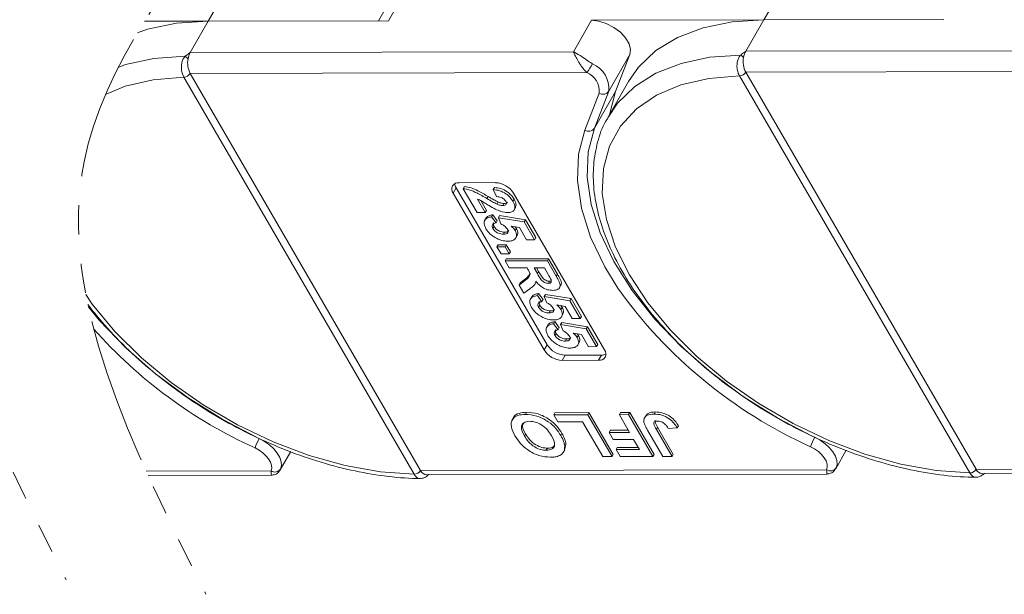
# Model space of a CAD drawing. Header units: millimetres. Extents: x 2517 to 3439, y -761 to -109.
# Tile 44 of 49: x 3216 to 3270, y -302 to -271. Entities that reach past the tile are written whole.
import ezdxf

# ---------------------------------------------------------------- set-up
doc = ezdxf.new("R2010")
doc.units = ezdxf.units.MM
doc.linetypes.add('PHANTOM2', pattern=[31.75, 15.875, -3.175, 3.175, -3.175, 3.175, -3.175])

msp = doc.modelspace()

# ---------------------------------------------------------------- linework, layer by layer
at = {"color": 7, "linetype": 'Continuous', "lineweight": 15}
for p, q in [((3256.562, -271.392), (3257.701, -269.41)), ((3226.516, -271.459), (3227.655, -269.477)), ((3236.669, -269.788), (3235.721, -271.438)), ((3236.262, -271.437), (3237.401, -269.455)), ((3223.069, -271.466), (3226.516, -271.459)), ((3225.54, -273.158), (3226.516, -271.459)), ((3236.262, -271.437), (3226.516, -271.459)), ((3247.243, -271.413), (3246.266, -273.112)), ((3247.243, -271.413), (3256.562, -271.392)), ((3255.586, -273.091), (3256.562, -271.392)), ((3266.308, -271.371), (3256.562, -271.392)), ((3246.266, -273.112), (3225.54, -273.158)), ((3276.313, -273.045), (3255.586, -273.091)), ((3248.182, -275.249), (3249.321, -273.267)), ((3248.541, -275.27), (3249.321, -273.267)), ((3255.588, -274.223), (3277.045, -274.175)), ((3255.589, -274.224), (3255.588, -274.223)), ((3268.045, -295.691), (3255.589, -274.224)), ((3225.199, -274.487), (3225.201, -274.49)), ((3225.201, -274.49), (3237.657, -295.956)), ((3225.542, -274.289), (3246.999, -274.242)), ((3225.543, -274.291), (3225.542, -274.289)), ((3237.999, -295.758), (3225.543, -274.291)), ((3249.246, -274.722), (3248.156, -276.619)), ((3255.245, -274.42), (3255.247, -274.423)), ((3255.247, -274.423), (3267.703, -295.89)), ((3247.403, -277.252), (3248.182, -275.249)), ((3248.541, -275.27), (3247.403, -277.252)), ((3248.21, -276.524), (3248.541, -275.27)), ((3247.663, -275.351), (3246.884, -277.354)), ((3239.926, -280.48), (3239.763, -280.764)), ((3244.844, -288.956), (3239.926, -280.48)), ((3240.089, -280.197), (3242.048, -280.193)), ((3240.309, -280.52), (3240.374, -280.407)), ((3241.059, -281.813), (3240.309, -280.52)), ((3241.935, -280.567), (3242, -280.454)), ((3242.112, -280.948), (3241.935, -280.567)), ((3244.681, -289.239), (3239.763, -280.764)), ((3241.072, -281.077), (3241.499, -281.812)), ((3241.591, -281.053), (3241.656, -280.94)), ((3242.993, -281.201), (3243.058, -281.088)), ((3243.029, -280.756), (3247.947, -289.231)), ((3241.254, -281.165), (3241.564, -281.699)), ((3242.136, -281.355), (3242.201, -281.241)), ((3242.443, -281.429), (3242.509, -281.316)), ((3243.058, -281.674), (3243.139, -281.532)), ((3241.499, -281.812), (3241.059, -281.813)), ((3241.547, -282.103), (3241.466, -282.245)), ((3241.499, -281.812), (3241.564, -281.699)), ((3241.845, -282.04), (3241.91, -281.927)), ((3241.845, -282.04), (3242.086, -282.369)), ((3241.91, -281.927), (3242.151, -282.256)), ((3242.213, -282.09), (3242.278, -281.977)), ((3242.351, -282.422), (3242.213, -282.09)), ((3242.213, -282.09), (3243.61, -282.315)), ((3242.278, -281.977), (3243.675, -282.202)), ((3243.61, -282.315), (3243.675, -282.202)), ((3243.675, -282.202), (3244.234, -283.165)), ((3241.909, -282.672), (3241.975, -282.559)), ((3242.086, -282.369), (3242.151, -282.256)), ((3243.347, -282.621), (3242.894, -282.545)), ((3243.118, -282.582), (3243.187, -282.675)), ((3243.122, -282.788), (3243.187, -282.675)), ((3243.729, -283.28), (3243.347, -282.621)), ((3243.61, -282.315), (3244.169, -283.279)), ((3242.48, -282.978), (3242.545, -282.865)), ((3243.151, -283.19), (3243.232, -283.048)), ((3244.169, -283.279), (3243.729, -283.28)), ((3244.169, -283.279), (3244.234, -283.165)), ((3242.133, -283.664), (3242.198, -283.551)), ((3242.133, -283.664), (3242.573, -283.663)), ((3242.354, -284.044), (3242.133, -283.664)), ((3242.198, -283.551), (3242.638, -283.55)), ((3242.573, -283.663), (3242.638, -283.55)), ((3242.573, -283.663), (3242.793, -284.043)), ((3242.638, -283.55), (3242.858, -283.93)), ((3242.793, -284.043), (3242.354, -284.044)), ((3242.574, -284.425), (3242.639, -284.311)), ((3242.639, -284.311), (3244.925, -284.306)), ((3242.793, -284.043), (3242.858, -283.93)), ((3244.86, -284.419), (3244.925, -284.306)), ((3244.925, -284.306), (3245.407, -285.136)), ((3242.574, -284.425), (3244.86, -284.419)), ((3242.795, -284.805), (3242.574, -284.425)), ((3243.762, -284.803), (3242.795, -284.805)), ((3243.811, -284.888), (3243.762, -284.803)), ((3244.7, -284.801), (3244.143, -284.802)), ((3244.143, -284.802), (3244.321, -285.108)), ((3244.274, -284.802), (3244.386, -284.995)), ((3244.888, -285.124), (3244.7, -284.801)), ((3244.86, -284.419), (3245.342, -285.249)), ((3243.396, -285.616), (3243.752, -285.334)), ((3243.687, -285.447), (3243.752, -285.334)), ((3243.752, -285.334), (3243.945, -285.107)), ((3244.321, -285.108), (3244.386, -284.995)), ((3245.342, -285.249), (3245.407, -285.136)), ((3243.331, -285.729), (3243.687, -285.447)), ((3243.331, -285.729), (3243.396, -285.616)), ((3243.589, -286.174), (3243.331, -285.729)), ((3243.903, -285.933), (3243.589, -286.174)), ((3244.176, -285.696), (3244.258, -285.554)), ((3244.913, -285.638), (3244.978, -285.525)), ((3244.978, -285.525), (3245.036, -285.515)), ((3245.511, -285.879), (3245.593, -285.737)), ((3244.018, -286.362), (3243.937, -286.504)), ((3244.317, -286.299), (3244.382, -286.186)), ((3244.317, -286.299), (3244.557, -286.629)), ((3244.382, -286.186), (3244.623, -286.515)), ((3244.684, -286.349), (3244.749, -286.236)), ((3244.823, -286.681), (3244.684, -286.349)), ((3244.684, -286.349), (3246.081, -286.575)), ((3244.749, -286.236), (3246.147, -286.461)), ((3246.081, -286.575), (3246.147, -286.461)), ((3246.147, -286.461), (3246.706, -287.425)), ((3244.381, -286.931), (3244.446, -286.818)), ((3244.557, -286.629), (3244.623, -286.515)), ((3245.819, -286.881), (3245.366, -286.804)), ((3245.589, -286.842), (3245.658, -286.934)), ((3245.593, -287.048), (3245.658, -286.934)), ((3246.201, -287.539), (3245.819, -286.881)), ((3246.081, -286.575), (3246.64, -287.538)), ((3244.951, -287.237), (3245.016, -287.124)), ((3245.623, -287.449), (3245.704, -287.307)), ((3246.64, -287.538), (3246.201, -287.539)), ((3246.64, -287.538), (3246.706, -287.425)), ((3244.901, -287.883), (3244.82, -288.025)), ((3245.199, -287.82), (3245.265, -287.707)), ((3245.199, -287.82), (3245.44, -288.15)), ((3245.265, -287.707), (3245.505, -288.037)), ((3245.44, -288.15), (3245.505, -288.037)), ((3245.567, -287.87), (3245.632, -287.757)), ((3245.705, -288.202), (3245.567, -287.87)), ((3245.567, -287.87), (3246.964, -288.096)), ((3245.632, -287.757), (3247.029, -287.982)), ((3246.964, -288.096), (3247.029, -287.982)), ((3247.029, -287.982), (3247.588, -288.946)), ((3245.264, -288.452), (3245.329, -288.339)), ((3246.701, -288.402), (3246.248, -288.325)), ((3246.472, -288.363), (3246.541, -288.456)), ((3246.476, -288.569), (3246.541, -288.456)), ((3247.083, -289.06), (3246.701, -288.402)), ((3246.964, -288.096), (3247.523, -289.059)), ((3244.844, -288.956), (3244.681, -289.239)), ((3245.834, -288.758), (3245.899, -288.645)), ((3246.505, -288.97), (3246.587, -288.828)), ((3247.523, -289.059), (3247.083, -289.06)), ((3247.523, -289.059), (3247.588, -288.946)), ((3245.825, -289.519), (3245.662, -289.802)), ((3247.784, -289.515), (3245.825, -289.519)), ((3247.784, -289.515), (3247.621, -289.798)), ((3247.621, -289.798), (3245.662, -289.802)), ((3243.673, -292.719), (3243.738, -292.606)), ((3245.201, -292.745), (3245.266, -292.632)), ((3245.201, -292.745), (3247.043, -292.741)), ((3245.42, -293.122), (3245.201, -292.745)), ((3245.266, -292.632), (3247.109, -292.628)), ((3247.043, -292.741), (3247.109, -292.628)), ((3247.043, -292.741), (3248.355, -295.001)), ((3247.109, -292.628), (3248.42, -294.888)), ((3248.752, -292.737), (3248.817, -292.624)), ((3248.752, -292.737), (3249.254, -292.736)), ((3249.307, -293.693), (3248.752, -292.737)), ((3248.817, -292.624), (3249.319, -292.623)), ((3249.254, -292.736), (3249.319, -292.623)), ((3249.254, -292.736), (3250.566, -294.996)), ((3249.319, -292.623), (3250.631, -294.883)), ((3250.186, -292.777), (3250.105, -292.918)), ((3250.641, -292.704), (3250.706, -292.591)), ((3243.037, -292.88), (3242.955, -293.021)), ((3246.76, -293.119), (3245.42, -293.122)), ((3247.852, -295.002), (3246.76, -293.119)), ((3251.885, -293.456), (3251.95, -293.342)), ((3243.617, -293.888), (3243.682, -293.775)), ((3245.581, -293.862), (3245.646, -293.749)), ((3248.201, -293.696), (3248.266, -293.583)), ((3248.201, -293.696), (3249.307, -293.693)), ((3248.42, -294.073), (3248.201, -293.696)), ((3248.266, -293.583), (3249.241, -293.58)), ((3251.102, -294.995), (3250.275, -293.57)), ((3250.755, -293.531), (3250.82, -293.418)), ((3250.755, -293.531), (3251.604, -294.994)), ((3250.82, -293.418), (3251.669, -294.881)), ((3251.885, -293.456), (3251.4, -293.486)), ((3245.863, -294.324), (3245.791, -294.65)), ((3245.798, -294.437), (3245.863, -294.324)), ((3249.525, -294.07), (3248.42, -294.073)), ((3249.845, -294.621), (3249.525, -294.07)), ((3230.408, -295.722), (3230.978, -294.73)), ((3244.801, -294.661), (3244.866, -294.548)), ((3245.719, -294.778), (3245.801, -294.637)), ((3248.355, -295.001), (3248.42, -294.888)), ((3248.572, -294.623), (3248.637, -294.51)), ((3248.572, -294.623), (3249.845, -294.621)), ((3248.79, -295), (3248.572, -294.623)), ((3248.637, -294.51), (3249.779, -294.508)), ((3250.566, -294.996), (3250.631, -294.883)), ((3251.604, -294.994), (3251.102, -294.995)), ((3251.604, -294.994), (3251.669, -294.881)), ((3260.454, -295.656), (3261.024, -294.664)), ((3248.355, -295.001), (3247.852, -295.002)), ((3250.566, -294.996), (3248.79, -295)), ((3229.913, -295.777), (3223.165, -295.792)), ((3223.271, -296.026), (3229.932, -296.012)), ((3237.657, -295.956), (3237.658, -295.959)), ((3238, -295.759), (3237.999, -295.758)), ((3259.959, -295.711), (3238, -295.759)), ((3238.327, -295.993), (3259.978, -295.945)), ((3267.703, -295.89), (3267.704, -295.893)), ((3268.046, -295.693), (3268.045, -295.691)), ((3290.005, -295.644), (3268.046, -295.693)), ((3268.374, -295.927), (3290.024, -295.879))]:
    msp.add_line(p, q, dxfattribs=at)
at = {"color": 7, "linetype": 'Continuous', "lineweight": 15, "flags": 128}
for points in [[(3226.516, -271.459), (3224.798, -271.568), (3223.235, -271.886), (3222.688, -272.092)], [(3249.321, -273.267), (3249.358, -272.995), (3249.279, -272.687), (3249.09, -272.368), (3248.805, -272.063), (3248.448, -271.796), (3248.047, -271.588), (3247.634, -271.457), (3247.243, -271.413)], [(3256.562, -271.392), (3254.844, -271.501), (3253.281, -271.819), (3251.9, -272.339), (3250.729, -273.052), (3249.788, -273.945), (3249.246, -274.722)], [(3225.273, -273.357), (3223.579, -273.483), (3222.04, -273.813), (3221.649, -273.966)], [(3255.319, -273.291), (3253.625, -273.416), (3252.086, -273.747), (3250.729, -274.276), (3249.58, -274.995), (3248.659, -275.89), (3248.12, -276.682)], [(3220.961, -275.429), (3222.032, -274.977), (3223.536, -274.628), (3225.201, -274.49)], [(3267.703, -295.89), (3265.882, -295.759), (3263.978, -295.418), (3262.028, -294.872), (3260.072, -294.133), (3258.149, -293.216), (3256.296, -292.139), (3254.551, -290.922), (3252.948, -289.591), (3251.519, -288.172), (3250.293, -286.693), (3249.293, -285.183), (3248.54, -283.673), (3248.049, -282.192), (3247.83, -280.771), (3247.886, -279.436), (3248.217, -278.215), (3248.816, -277.132), (3249.672, -276.209), (3250.766, -275.463), (3252.078, -274.911), (3253.582, -274.562), (3255.247, -274.423)], [(3246.884, -277.354), (3246.543, -278.654), (3246.481, -280.069), (3246.7, -281.574), (3247.196, -283.141), (3247.96, -284.741), (3248.671, -285.901)], [(3259.178, -293.89), (3257.356, -292.938), (3255.474, -291.767), (3253.711, -290.465), (3252.1, -289.057), (3250.669, -287.569), (3249.446, -286.028), (3248.453, -284.463), (3247.707, -282.901), (3247.223, -281.371), (3247.009, -279.902), (3247.069, -278.521), (3247.403, -277.252)], [(3237.657, -295.956), (3235.836, -295.826), (3233.931, -295.484), (3231.982, -294.939), (3230.026, -294.2), (3228.103, -293.283), (3226.25, -292.205), (3224.505, -290.989), (3222.902, -289.658), (3221.473, -288.239), (3220.246, -286.76), (3219.897, -286.231)], [(3229.132, -293.956), (3227.31, -293.005), (3225.428, -291.833), (3223.665, -290.532), (3222.053, -289.124), (3220.623, -287.636), (3220.031, -286.889)], [(3229.276, -294.025), (3229.567, -294.183), (3229.834, -294.374), (3230.065, -294.588), (3230.253, -294.816), (3230.387, -295.05), (3230.463, -295.279), (3230.476, -295.492), (3230.428, -295.682)], [(3259.323, -293.958), (3259.613, -294.117), (3259.88, -294.307), (3260.112, -294.521), (3260.299, -294.75), (3260.433, -294.984), (3260.509, -295.212), (3260.523, -295.426), (3260.474, -295.615)], [(3229.049, -294.535), (3229.267, -294.653), (3229.467, -294.796), (3229.641, -294.957), (3229.781, -295.128), (3229.882, -295.303), (3229.938, -295.475), (3229.949, -295.635), (3229.913, -295.777)], [(3259.095, -294.468), (3259.313, -294.587), (3259.513, -294.73), (3259.687, -294.89), (3259.827, -295.062), (3259.928, -295.237), (3259.985, -295.408), (3259.995, -295.569), (3259.959, -295.711)]]:
    msp.add_lwpolyline(points, dxfattribs=at)
at = {"color": 7, "linetype": 'Continuous', "lineweight": 15}
for centre, radius, start, end in [((3226.439, -273.654), 1.027, 151.137, 171.0902), ((3256.485, -273.587), 1.027, 151.137, 171.0902), ((3224.841, -273.987), 0.763, 40.1491, 55.5658), ((3226.637, -273.721), 1.233, 169.4134, 207.4295), ((3254.887, -273.92), 0.763, 40.1491, 55.5658), ((3256.683, -273.655), 1.233, 169.4134, 207.4295), ((3241.253, -270.299), 6.969, 325.5444, 330.1305), ((3246.733, -275.111), 1.455, 354.5664, 67.2376), ((3255.225, -273.989), 0.432, 272.6947, 327.2216), ((3255.226, -273.993), 0.43, 272.7339, 327.5146), ((3225.179, -274.055), 0.432, 272.6947, 327.2216), ((3225.18, -274.06), 0.43, 272.7339, 327.5146), ((3246.577, -275.248), 1.091, 354.5664, 67.2376), ((3247.867, -275.018), 0.391, 238.5972, 323.7029), ((3247.088, -277.021), 0.391, 238.5972, 323.7029), ((3240.033, -280.542), 0.349, 80.921, 219.3383), ((3240.357, -280.209), 0.51, 184.4162, 212.2288), ((3241.995, -281.421), 1.229, 32.7297, 87.5188), ((3269.802, -270.815), 25.964, 215.5235, 245.6452), ((3239.756, -270.882), 25.964, 221.5304, 245.6452), ((3245.878, -288.291), 1.229, 212.7297, 267.5188), ((3245.715, -288.574), 1.229, 212.7297, 267.5188), ((3247.677, -289.453), 0.349, 260.921, 39.3383), ((3247.802, -289.005), 0.51, 268.0228, 295.8286), ((3231.662, -295.396), 2.751, 150.1208, 161.7639), ((3261.708, -295.329), 2.751, 150.1208, 161.7639), ((3230.12, -295.455), 0.383, 237.2666, 323.7036), ((3237.636, -295.527), 0.43, 272.7339, 327.5146), ((3237.638, -295.531), 0.429, 272.7662, 327.8058), ((3238.367, -295.592), 0.403, 204.5137, 264.4226), ((3260.166, -295.389), 0.383, 237.2666, 323.7036), ((3267.682, -295.46), 0.43, 272.7339, 327.5146), ((3267.684, -295.465), 0.429, 272.7662, 327.8058), ((3268.413, -295.526), 0.403, 204.5137, 264.4226)]:
    msp.add_arc(centre, radius, start, end, dxfattribs=at)
at = {"color": 3, "linetype": 'PHANTOM2', "lineweight": 9, "ltscale": 0.5}
for points in [[(3224.455, -229.015), (3229.032, -248.317), (3212.239, -278.289), (3218.828, -301.672)], [(3232.021, -229.791), (3236.598, -249.093), (3219.805, -279.066), (3226.394, -302.448)]]:
    msp.add_spline(points, degree=3, dxfattribs=at)
at = {"color": 7, "linetype": 'Continuous', "lineweight": 15}
for points, knots in [([(3225.54, -273.158), (3225.539, -273.159), (3225.463, -273.212), (3225.371, -273.276), (3225.288, -273.345), (3225.273, -273.357)], [0, 0, 0, 0, 0.012087, 0.82463, 1, 1, 1, 1]), ([(3246.266, -273.112), (3246.268, -273.113), (3246.274, -273.115), (3246.293, -273.125), (3246.317, -273.137), (3246.455, -273.209), (3246.691, -273.357), (3247.023, -273.593), (3247.221, -273.721), (3247.296, -273.77)], [0, 0, 0, 0, 0.005088, 0.020369, 0.070807, 0.089086, 0.500311, 0.809226, 1, 1, 1, 1]), ([(3246.999, -274.242), (3246.963, -274.207), (3246.889, -274.136), (3246.776, -274.002), (3246.662, -273.847), (3246.578, -273.716), (3246.478, -273.549), (3246.398, -273.398), (3246.332, -273.26), (3246.305, -273.2), (3246.291, -273.168), (3246.282, -273.149), (3246.276, -273.134), (3246.272, -273.124), (3246.269, -273.118), (3246.268, -273.115), (3246.267, -273.113), (3246.266, -273.112)], [0, 0, 0, 0, 0.101029, 0.204946, 0.337168, 0.474297, 0.5162, 0.743651, 0.85309, 0.914248, 0.93217, 0.960137, 0.976545, 0.986194, 0.994698, 0.995932, 1, 1, 1, 1]), ([(3255.586, -273.091), (3255.585, -273.092), (3255.509, -273.145), (3255.418, -273.209), (3255.334, -273.278), (3255.319, -273.291)], [0, 0, 0, 0, 0.012087, 0.82463, 1, 1, 1, 1]), ([(3225.273, -273.357), (3225.254, -273.379), (3225.195, -273.445), (3225.119, -273.592), (3225.065, -273.813), (3225.063, -274.068), (3225.11, -274.308), (3225.171, -274.431), (3225.199, -274.487)], [0, 0, 0, 0, 0.07361, 0.225281, 0.412719, 0.616054, 0.826783, 1, 1, 1, 1]), ([(3255.319, -273.291), (3255.3, -273.312), (3255.241, -273.378), (3255.165, -273.526), (3255.111, -273.746), (3255.109, -274.002), (3255.156, -274.241), (3255.218, -274.365), (3255.245, -274.42)], [0, 0, 0, 0, 0.07361, 0.225281, 0.412719, 0.616054, 0.826783, 1, 1, 1, 1]), ([(3248.131, -276.698), (3248.094, -276.753), (3247.83, -277.146), (3247.553, -277.997), (3247.322, -279.229), (3247.343, -280.55), (3247.59, -281.931), (3248.068, -283.358), (3248.77, -284.807), (3249.685, -286.253), (3250.796, -287.672), (3252.084, -289.04), (3253.527, -290.338), (3255.102, -291.545), (3256.784, -292.643), (3258.548, -293.616), (3260.365, -294.449), (3262.21, -295.127), (3264.053, -295.643), (3265.864, -295.98), (3267.185, -296.111), (3267.887, -296.118), (3268.026, -296.119)], [0, 0, 0, 0, 0.008583, 0.060908, 0.11324, 0.166069, 0.219655, 0.27393, 0.328643, 0.383549, 0.438467, 0.49333, 0.548126, 0.602866, 0.657573, 0.712269, 0.766979, 0.821722, 0.876527, 0.931418, 0.986418, 1, 1, 1, 1]), ([(3240.309, -280.52), (3240.428, -280.539), (3240.667, -280.575), (3241.11, -280.771), (3241.408, -280.946), (3241.591, -281.053)], [0, 0, 0, 0, 0.279551, 0.559332, 1, 1, 1, 1]), ([(3240.374, -280.407), (3240.493, -280.425), (3240.732, -280.462), (3241.175, -280.658), (3241.474, -280.833), (3241.656, -280.94)], [0, 0, 0, 0, 0.279551, 0.559332, 1, 1, 1, 1]), ([(3241.935, -280.567), (3242.047, -280.581), (3242.272, -280.607), (3242.609, -280.77), (3242.852, -280.987), (3242.946, -281.13), (3242.993, -281.201)], [0, 0, 0, 0, 0.280752, 0.55897, 0.779275, 1, 1, 1, 1]), ([(3242, -280.454), (3242.113, -280.467), (3242.337, -280.494), (3242.674, -280.657), (3242.917, -280.873), (3243.011, -281.016), (3243.058, -281.088)], [0, 0, 0, 0, 0.280752, 0.55897, 0.779275, 1, 1, 1, 1]), ([(3242.039, -281.619), (3241.928, -281.559), (3241.746, -281.46), (3241.501, -281.308), (3241.293, -281.178), (3241.146, -281.111), (3241.072, -281.077)], [0, 0, 0, 0, 0.339985, 0.560186, 0.78038, 1, 1, 1, 1]), ([(3241.591, -281.053), (3241.691, -281.112), (3241.87, -281.219), (3242.054, -281.313), (3242.136, -281.355)], [0, 0, 0, 0, 0.560235, 1, 1, 1, 1]), ([(3241.656, -280.94), (3241.756, -280.999), (3241.935, -281.106), (3242.119, -281.2), (3242.201, -281.241)], [0, 0, 0, 0, 0.560235, 1, 1, 1, 1]), ([(3242.607, -281.194), (3242.589, -281.167), (3242.553, -281.111), (3242.462, -281.037), (3242.306, -280.963), (3242.192, -280.954), (3242.112, -280.948)], [0, 0, 0, 0, 0.187236, 0.374084, 0.560696, 1, 1, 1, 1]), ([(3243.058, -281.088), (3243.104, -281.175), (3243.193, -281.345), (3243.149, -281.479), (3243.128, -281.545)], [0, 0, 0, 0, 0.511088, 1, 1, 1, 1]), ([(3242.723, -281.81), (3242.598, -281.797), (3242.374, -281.774), (3242.141, -281.666), (3242.039, -281.619)], [0, 0, 0, 0, 0.558458, 1, 1, 1, 1]), ([(3242.136, -281.355), (3242.195, -281.378), (3242.301, -281.419), (3242.4, -281.426), (3242.443, -281.429)], [0, 0, 0, 0, 0.5601166, 1, 1, 1, 1]), ([(3242.201, -281.241), (3242.26, -281.264), (3242.366, -281.306), (3242.465, -281.313), (3242.509, -281.316)], [0, 0, 0, 0, 0.560117, 1, 1, 1, 1]), ([(3242.443, -281.429), (3242.485, -281.427), (3242.569, -281.423), (3242.643, -281.367), (3242.652, -281.282), (3242.622, -281.223), (3242.607, -281.194)], [0, 0, 0, 0, 0.2806635, 0.5594614, 0.7793655, 1, 1, 1, 1]), ([(3242.509, -281.316), (3242.552, -281.315), (3242.634, -281.312), (3242.676, -281.268), (3242.695, -281.246)], [0, 0, 0, 0, 0.520649, 1, 1, 1, 1]), ([(3242.993, -281.201), (3243.036, -281.287), (3243.122, -281.458), (3243.089, -281.665), (3242.945, -281.79), (3242.797, -281.803), (3242.723, -281.81)], [0, 0, 0, 0, 0.280568, 0.55975, 0.779795, 1, 1, 1, 1]), ([(3241.538, -282.689), (3241.494, -282.598), (3241.406, -282.416), (3241.464, -282.204), (3241.625, -282.08), (3241.772, -282.053), (3241.845, -282.04)], [0, 0, 0, 0, 0.279948, 0.559031, 0.779331, 1, 1, 1, 1]), ([(3241.549, -282.122), (3241.551, -282.111), (3241.565, -282.041), (3241.697, -281.97), (3241.839, -281.941), (3241.91, -281.927)], [0, 0, 0, 0, 0.083502, 0.541367, 1, 1, 1, 1]), ([(3242.14, -283.219), (3241.996, -283.136), (3241.737, -282.988), (3241.599, -282.78), (3241.538, -282.689)], [0, 0, 0, 0, 0.558353, 1, 1, 1, 1]), ([(3242.086, -282.369), (3242.041, -282.378), (3241.95, -282.395), (3241.88, -282.472), (3241.862, -282.568), (3241.894, -282.637), (3241.909, -282.672)], [0, 0, 0, 0, 0.2803, 0.559961, 0.780042, 1, 1, 1, 1]), ([(3241.909, -282.672), (3241.944, -282.72), (3242.013, -282.817), (3242.182, -282.925), (3242.345, -282.972), (3242.435, -282.976), (3242.48, -282.978)], [0, 0, 0, 0, 0.279573, 0.558664, 0.778923, 1, 1, 1, 1]), ([(3241.961, -282.359), (3241.957, -282.362), (3241.932, -282.386), (3241.929, -282.457), (3241.959, -282.525), (3241.975, -282.559)], [0, 0, 0, 0, 0.083768, 0.542013, 1, 1, 1, 1]), ([(3241.975, -282.559), (3242.009, -282.607), (3242.078, -282.704), (3242.247, -282.812), (3242.41, -282.859), (3242.5, -282.863), (3242.545, -282.865)], [0, 0, 0, 0, 0.279573, 0.558664, 0.778923, 1, 1, 1, 1]), ([(3242.688, -282.698), (3242.667, -282.668), (3242.625, -282.607), (3242.509, -282.507), (3242.411, -282.454), (3242.351, -282.422)], [0, 0, 0, 0, 0.279963, 0.560065, 1, 1, 1, 1]), ([(3242.48, -282.978), (3242.531, -282.975), (3242.632, -282.971), (3242.725, -282.906), (3242.74, -282.805), (3242.705, -282.734), (3242.688, -282.698)], [0, 0, 0, 0, 0.280898, 0.55946, 0.779497, 1, 1, 1, 1]), ([(3242.894, -282.545), (3242.946, -282.587), (3243.038, -282.664), (3243.096, -282.75), (3243.122, -282.788)], [0, 0, 0, 0, 0.559888, 1, 1, 1, 1]), ([(3243.187, -282.675), (3243.229, -282.767), (3243.299, -282.916), (3243.232, -283.015), (3243.207, -283.053)], [0, 0, 0, 0, 0.621608, 1, 1, 1, 1]), ([(3242.71, -283.358), (3242.607, -283.351), (3242.423, -283.338), (3242.226, -283.255), (3242.14, -283.219)], [0, 0, 0, 0, 0.559534, 1, 1, 1, 1]), ([(3242.545, -282.865), (3242.597, -282.863), (3242.698, -282.86), (3242.75, -282.808), (3242.776, -282.783)], [0, 0, 0, 0, 0.518665, 1, 1, 1, 1]), ([(3243.122, -282.788), (3243.159, -282.878), (3243.235, -283.058), (3243.133, -283.245), (3242.947, -283.345), (3242.789, -283.354), (3242.71, -283.358)], [0, 0, 0, 0, 0.279007, 0.558619, 0.779074, 1, 1, 1, 1]), ([(3243.687, -285.447), (3243.784, -285.375), (3243.92, -285.276), (3243.906, -285.048), (3243.843, -284.941), (3243.811, -284.888)], [0, 0, 0, 0, 0.561022, 0.779295, 1, 1, 1, 1]), ([(3244.321, -285.108), (3244.381, -285.22), (3244.457, -285.36), (3244.602, -285.523), (3244.701, -285.591), (3244.813, -285.632), (3244.879, -285.636), (3244.913, -285.638)], [0, 0, 0, 0, 0.500962, 0.625785, 0.750436, 0.875032, 1, 1, 1, 1]), ([(3244.386, -284.995), (3244.446, -285.107), (3244.522, -285.247), (3244.667, -285.41), (3244.767, -285.477), (3244.878, -285.519), (3244.945, -285.523), (3244.978, -285.525)], [0, 0, 0, 0, 0.500962, 0.625785, 0.750436, 0.875032, 1, 1, 1, 1]), ([(3245.056, -285.426), (3245.026, -285.37), (3244.972, -285.269), (3244.913, -285.168), (3244.888, -285.124)], [0, 0, 0, 0, 0.559921, 1, 1, 1, 1]), ([(3245.342, -285.249), (3245.392, -285.339), (3245.493, -285.518), (3245.571, -285.747), (3245.515, -285.887), (3245.4, -285.991), (3245.252, -286.007), (3245.154, -286.018)], [0, 0, 0, 0, 0.251143, 0.500527, 0.625735, 0.75105, 1, 1, 1, 1]), ([(3245.407, -285.136), (3245.457, -285.226), (3245.556, -285.404), (3245.64, -285.629), (3245.594, -285.722), (3245.581, -285.749)], [0, 0, 0, 0, 0.417329, 0.831734, 1, 1, 1, 1]), ([(3244.237, -285.524), (3244.223, -285.584), (3244.199, -285.684), (3244.1, -285.785), (3244.005, -285.862), (3243.937, -285.91), (3243.903, -285.933)], [0, 0, 0, 0, 0.339579, 0.559591, 0.779787, 1, 1, 1, 1]), ([(3245.154, -286.018), (3245.062, -286.012), (3244.878, -285.999), (3244.595, -285.871), (3244.38, -285.699), (3244.285, -285.582), (3244.237, -285.524)], [0, 0, 0, 0, 0.2799536, 0.5589329, 0.7791735, 1, 1, 1, 1]), ([(3244.913, -285.638), (3244.949, -285.635), (3245.02, -285.63), (3245.091, -285.557), (3245.069, -285.476), (3245.056, -285.426)], [0, 0, 0, 0, 0.281129, 0.561183, 1, 1, 1, 1]), ([(3244.009, -286.948), (3243.965, -286.857), (3243.877, -286.675), (3243.935, -286.463), (3244.096, -286.339), (3244.243, -286.313), (3244.317, -286.299)], [0, 0, 0, 0, 0.279948, 0.559031, 0.779331, 1, 1, 1, 1]), ([(3244.02, -286.381), (3244.022, -286.37), (3244.036, -286.3), (3244.168, -286.229), (3244.311, -286.2), (3244.382, -286.186)], [0, 0, 0, 0, 0.083502, 0.541367, 1, 1, 1, 1]), ([(3220.005, -286.771), (3220.249, -287.094), (3220.887, -287.884), (3222.038, -289.107), (3223.481, -290.404), (3225.055, -291.611), (3226.738, -292.71), (3228.501, -293.683), (3230.319, -294.515), (3232.163, -295.194), (3234.007, -295.71), (3235.818, -296.047), (3237.139, -296.177), (3237.841, -296.184), (3237.98, -296.186)], [0.4010831, 0.4010831, 0.4010831, 0.4010831, 0.4384672, 0.4933295, 0.5481255, 0.6028664, 0.6575727, 0.7122689, 0.7669788, 0.8217225, 0.876527, 0.9314184, 0.9864181, 1, 1, 1, 1]), ([(3244.611, -287.478), (3244.467, -287.395), (3244.209, -287.247), (3244.07, -287.04), (3244.009, -286.948)], [0, 0, 0, 0, 0.558353, 1, 1, 1, 1]), ([(3244.557, -286.629), (3244.512, -286.637), (3244.422, -286.654), (3244.351, -286.731), (3244.333, -286.828), (3244.365, -286.897), (3244.381, -286.931)], [0, 0, 0, 0, 0.2803, 0.559961, 0.780042, 1, 1, 1, 1]), ([(3244.381, -286.931), (3244.415, -286.98), (3244.484, -287.076), (3244.654, -287.184), (3244.816, -287.232), (3244.906, -287.235), (3244.951, -287.237)], [0, 0, 0, 0, 0.279573, 0.558664, 0.778923, 1, 1, 1, 1]), ([(3244.432, -286.618), (3244.428, -286.622), (3244.404, -286.645), (3244.401, -286.716), (3244.431, -286.784), (3244.446, -286.818)], [0, 0, 0, 0, 0.083768, 0.542013, 1, 1, 1, 1]), ([(3244.446, -286.818), (3244.48, -286.866), (3244.549, -286.963), (3244.719, -287.071), (3244.882, -287.118), (3244.971, -287.122), (3245.016, -287.124)], [0, 0, 0, 0, 0.2795727, 0.5586639, 0.7789233, 1, 1, 1, 1]), ([(3245.159, -286.958), (3245.138, -286.927), (3245.097, -286.866), (3244.981, -286.767), (3244.883, -286.714), (3244.823, -286.681)], [0, 0, 0, 0, 0.279963, 0.560065, 1, 1, 1, 1]), ([(3244.951, -287.237), (3245.002, -287.235), (3245.103, -287.23), (3245.196, -287.165), (3245.211, -287.064), (3245.177, -286.993), (3245.159, -286.958)], [0, 0, 0, 0, 0.280898, 0.55946, 0.779497, 1, 1, 1, 1]), ([(3245.366, -286.804), (3245.417, -286.847), (3245.51, -286.923), (3245.567, -287.01), (3245.593, -287.048)], [0, 0, 0, 0, 0.559888, 1, 1, 1, 1]), ([(3245.658, -286.934), (3245.701, -287.027), (3245.77, -287.175), (3245.703, -287.274), (3245.678, -287.312)], [0, 0, 0, 0, 0.621608, 1, 1, 1, 1]), ([(3245.182, -287.617), (3245.078, -287.61), (3244.894, -287.598), (3244.698, -287.515), (3244.611, -287.478)], [0, 0, 0, 0, 0.559534, 1, 1, 1, 1]), ([(3245.016, -287.124), (3245.069, -287.122), (3245.169, -287.12), (3245.222, -287.067), (3245.247, -287.042)], [0, 0, 0, 0, 0.518665, 1, 1, 1, 1]), ([(3245.593, -287.048), (3245.631, -287.137), (3245.707, -287.317), (3245.604, -287.504), (3245.418, -287.604), (3245.261, -287.613), (3245.182, -287.617)], [0, 0, 0, 0, 0.279007, 0.558619, 0.779074, 1, 1, 1, 1]), ([(3244.892, -288.469), (3244.848, -288.378), (3244.76, -288.196), (3244.818, -287.984), (3244.979, -287.86), (3245.126, -287.834), (3245.199, -287.82)], [0, 0, 0, 0, 0.2799484, 0.5590305, 0.7793307, 1, 1, 1, 1]), ([(3244.903, -287.902), (3244.905, -287.891), (3244.919, -287.821), (3245.051, -287.75), (3245.193, -287.721), (3245.265, -287.707)], [0, 0, 0, 0, 0.083502, 0.541367, 1, 1, 1, 1]), ([(3245.494, -288.999), (3245.35, -288.917), (3245.092, -288.768), (3244.953, -288.561), (3244.892, -288.469)], [0, 0, 0, 0, 0.558353, 1, 1, 1, 1]), ([(3245.44, -288.15), (3245.395, -288.158), (3245.304, -288.175), (3245.234, -288.252), (3245.216, -288.349), (3245.248, -288.418), (3245.264, -288.452)], [0, 0, 0, 0, 0.2802995, 0.5599611, 0.7800424, 1, 1, 1, 1]), ([(3245.264, -288.452), (3245.298, -288.501), (3245.367, -288.597), (3245.536, -288.706), (3245.699, -288.753), (3245.789, -288.756), (3245.834, -288.758)], [0, 0, 0, 0, 0.279573, 0.558664, 0.778923, 1, 1, 1, 1]), ([(3245.315, -288.139), (3245.311, -288.143), (3245.286, -288.166), (3245.283, -288.237), (3245.314, -288.305), (3245.329, -288.339)], [0, 0, 0, 0, 0.083768, 0.542013, 1, 1, 1, 1]), ([(3245.329, -288.339), (3245.363, -288.388), (3245.432, -288.484), (3245.601, -288.592), (3245.764, -288.64), (3245.854, -288.643), (3245.899, -288.645)], [0, 0, 0, 0, 0.279573, 0.558664, 0.778923, 1, 1, 1, 1]), ([(3246.042, -288.479), (3246.021, -288.448), (3245.979, -288.387), (3245.863, -288.288), (3245.765, -288.235), (3245.705, -288.202)], [0, 0, 0, 0, 0.279963, 0.560065, 1, 1, 1, 1]), ([(3245.834, -288.758), (3245.885, -288.756), (3245.986, -288.751), (3246.079, -288.686), (3246.094, -288.585), (3246.059, -288.514), (3246.042, -288.479)], [0, 0, 0, 0, 0.280898, 0.55946, 0.779497, 1, 1, 1, 1]), ([(3245.899, -288.645), (3245.951, -288.644), (3246.052, -288.641), (3246.104, -288.589), (3246.13, -288.563)], [0, 0, 0, 0, 0.518665, 1, 1, 1, 1]), ([(3246.476, -288.569), (3246.513, -288.658), (3246.589, -288.838), (3246.487, -289.026), (3246.301, -289.125), (3246.143, -289.134), (3246.064, -289.139)], [0, 0, 0, 0, 0.2790069, 0.5586194, 0.7790735, 1, 1, 1, 1]), ([(3246.248, -288.325), (3246.3, -288.368), (3246.392, -288.444), (3246.45, -288.531), (3246.476, -288.569)], [0, 0, 0, 0, 0.559888, 1, 1, 1, 1]), ([(3246.541, -288.456), (3246.584, -288.548), (3246.653, -288.696), (3246.586, -288.795), (3246.561, -288.833)], [0, 0, 0, 0, 0.621608, 1, 1, 1, 1]), ([(3246.064, -289.139), (3245.961, -289.131), (3245.777, -289.119), (3245.58, -289.036), (3245.494, -288.999)], [0, 0, 0, 0, 0.559534, 1, 1, 1, 1]), ([(3243.108, -293.878), (3243.024, -293.711), (3242.857, -293.378), (3242.926, -292.972), (3243.235, -292.749), (3243.527, -292.729), (3243.673, -292.719)], [0, 0, 0, 0, 0.280551, 0.559488, 0.779434, 1, 1, 1, 1]), ([(3243.042, -292.9), (3243.044, -292.887), (3243.062, -292.763), (3243.315, -292.643), (3243.597, -292.618), (3243.738, -292.606)], [0, 0, 0, 0, 0.05675, 0.527711, 1, 1, 1, 1]), ([(3243.673, -292.719), (3243.875, -292.734), (3244.279, -292.764), (3244.893, -293.075), (3245.329, -293.47), (3245.497, -293.731), (3245.581, -293.862)], [0, 0, 0, 0, 0.279942, 0.558704, 0.779045, 1, 1, 1, 1]), ([(3243.738, -292.606), (3243.94, -292.621), (3244.344, -292.65), (3244.958, -292.962), (3245.394, -293.357), (3245.562, -293.618), (3245.646, -293.749)], [0, 0, 0, 0, 0.2799425, 0.558704, 0.7790449, 1, 1, 1, 1]), ([(3250.083, -293.14), (3250.08, -293.065), (3250.075, -292.915), (3250.257, -292.732), (3250.496, -292.715), (3250.641, -292.704)], [0, 0, 0, 0, 0.280122, 0.560355, 1, 1, 1, 1]), ([(3250.184, -292.795), (3250.22, -292.747), (3250.32, -292.611), (3250.555, -292.599), (3250.706, -292.591)], [0, 0, 0, 0, 0.358473, 1, 1, 1, 1]), ([(3250.641, -292.704), (3250.773, -292.712), (3251.037, -292.728), (3251.446, -292.932), (3251.721, -293.198), (3251.83, -293.37), (3251.885, -293.456)], [0, 0, 0, 0, 0.280246, 0.558416, 0.778827, 1, 1, 1, 1]), ([(3250.706, -292.591), (3250.838, -292.599), (3251.102, -292.615), (3251.511, -292.819), (3251.786, -293.085), (3251.895, -293.256), (3251.95, -293.342)], [0, 0, 0, 0, 0.280246, 0.558416, 0.778827, 1, 1, 1, 1]), ([(3243.893, -293.096), (3243.777, -293.11), (3243.545, -293.139), (3243.392, -293.438), (3243.532, -293.717), (3243.617, -293.888)], [0, 0, 0, 0, 0.279991, 0.559768, 1, 1, 1, 1]), ([(3243.583, -293.173), (3243.557, -293.209), (3243.45, -293.358), (3243.582, -293.595), (3243.682, -293.775)], [0, 0, 0, 0, 0.241235, 1, 1, 1, 1]), ([(3245.087, -293.878), (3245.019, -293.771), (3244.883, -293.558), (3244.562, -293.286), (3244.199, -293.121), (3243.995, -293.104), (3243.893, -293.096)], [0, 0, 0, 0, 0.281021, 0.560116, 0.779939, 1, 1, 1, 1]), ([(3250.275, -293.57), (3250.228, -293.489), (3250.145, -293.344), (3250.102, -293.203), (3250.083, -293.14)], [0, 0, 0, 0, 0.560294, 1, 1, 1, 1]), ([(3250.827, -293.081), (3250.769, -293.084), (3250.681, -293.09), (3250.617, -293.153), (3250.616, -293.294), (3250.693, -293.426), (3250.755, -293.531)], [0, 0, 0, 0, 0.249396, 0.374426, 0.499454, 1, 1, 1, 1]), ([(3250.695, -293.038), (3250.693, -293.039), (3250.676, -293.056), (3250.691, -293.187), (3250.763, -293.315), (3250.82, -293.418)], [0, 0, 0, 0, 0.024971, 0.219843, 1, 1, 1, 1]), ([(3251.168, -293.205), (3251.139, -293.184), (3251.079, -293.142), (3250.957, -293.09), (3250.877, -293.084), (3250.827, -293.081)], [0, 0, 0, 0, 0.2806722, 0.5608436, 1, 1, 1, 1]), ([(3251.4, -293.486), (3251.365, -293.431), (3251.304, -293.334), (3251.21, -293.244), (3251.168, -293.205)], [0, 0, 0, 0, 0.561018, 1, 1, 1, 1]), ([(3245.026, -295.037), (3244.822, -295.022), (3244.415, -294.991), (3243.797, -294.672), (3243.362, -294.273), (3243.193, -294.01), (3243.108, -293.878)], [0, 0, 0, 0, 0.279831, 0.558669, 0.779006, 1, 1, 1, 1]), ([(3243.617, -293.888), (3243.684, -293.994), (3243.818, -294.206), (3244.135, -294.48), (3244.498, -294.64), (3244.7, -294.654), (3244.801, -294.661)], [0, 0, 0, 0, 0.281087, 0.560013, 0.779691, 1, 1, 1, 1]), ([(3243.682, -293.775), (3243.749, -293.881), (3243.883, -294.093), (3244.2, -294.367), (3244.563, -294.527), (3244.765, -294.541), (3244.866, -294.548)], [0, 0, 0, 0, 0.281087, 0.560013, 0.779691, 1, 1, 1, 1]), ([(3244.801, -294.661), (3244.918, -294.648), (3245.152, -294.623), (3245.313, -294.328), (3245.173, -294.049), (3245.087, -293.878)], [0, 0, 0, 0, 0.280278, 0.559877, 1, 1, 1, 1]), ([(3245.581, -293.862), (3245.641, -293.972), (3245.749, -294.169), (3245.783, -294.355), (3245.798, -294.437)], [0, 0, 0, 0, 0.560171, 1, 1, 1, 1]), ([(3245.646, -293.749), (3245.706, -293.859), (3245.814, -294.056), (3245.848, -294.242), (3245.863, -294.324)], [0, 0, 0, 0, 0.560171, 1, 1, 1, 1]), ([(3244.866, -294.548), (3244.991, -294.54), (3245.181, -294.528), (3245.232, -294.402), (3245.25, -294.36)], [0, 0, 0, 0, 0.659913, 1, 1, 1, 1]), ([(3245.798, -294.437), (3245.79, -294.557), (3245.777, -294.772), (3245.602, -294.894), (3245.525, -294.947)], [0, 0, 0, 0, 0.559956, 1, 1, 1, 1]), ([(3245.525, -294.947), (3245.442, -294.977), (3245.293, -295.03), (3245.107, -295.035), (3245.026, -295.037)], [0, 0, 0, 0, 0.559564, 1, 1, 1, 1]), ([(3229.932, -296.012), (3229.932, -296.012), (3229.936, -296.015), (3229.929, -295.974), (3229.918, -295.837), (3229.913, -295.777)], [0, 0, 0, 0, 0.0045186, 0.5696109, 1, 1, 1, 1]), ([(3229.93, -296.005), (3229.999, -296.001), (3230.15, -295.99), (3230.335, -295.85), (3230.399, -295.73), (3230.425, -295.681)], [0, 0, 0, 0, 0.3278336, 0.7266561, 1, 1, 1, 1]), ([(3237.658, -295.959), (3237.662, -295.966), (3237.703, -296.035), (3237.797, -296.134), (3237.906, -296.198), (3237.971, -296.186), (3237.98, -296.184)], [0, 0, 0, 0, 0.048284, 0.487911, 0.927459, 1, 1, 1, 1]), ([(3237.987, -296.178), (3238.024, -296.18), (3238.124, -296.187), (3238.281, -296.11), (3238.39, -296.024), (3238.455, -295.971), (3238.46, -295.968)], [0, 0, 0, 0, 0.210793, 0.570573, 0.968108, 1, 1, 1, 1]), ([(3259.978, -295.945), (3259.978, -295.945), (3259.982, -295.949), (3259.975, -295.908), (3259.964, -295.77), (3259.959, -295.711)], [0, 0, 0, 0, 0.0045186, 0.5696109, 1, 1, 1, 1]), ([(3259.977, -295.939), (3260.045, -295.934), (3260.196, -295.924), (3260.381, -295.784), (3260.445, -295.664), (3260.471, -295.615)], [0, 0, 0, 0, 0.3278336, 0.7266561, 1, 1, 1, 1]), ([(3267.704, -295.893), (3267.709, -295.899), (3267.749, -295.969), (3267.843, -296.067), (3267.953, -296.132), (3268.017, -296.119), (3268.026, -296.117)], [0, 0, 0, 0, 0.048284, 0.487911, 0.927459, 1, 1, 1, 1]), ([(3268.033, -296.112), (3268.07, -296.114), (3268.17, -296.12), (3268.327, -296.043), (3268.437, -295.957), (3268.501, -295.905), (3268.506, -295.901)], [0, 0, 0, 0, 0.210793, 0.570573, 0.968108, 1, 1, 1, 1])]:
    msp.add_open_spline(points, degree=3, knots=knots, dxfattribs=at)

doc.saveas('drawing.dxf')
